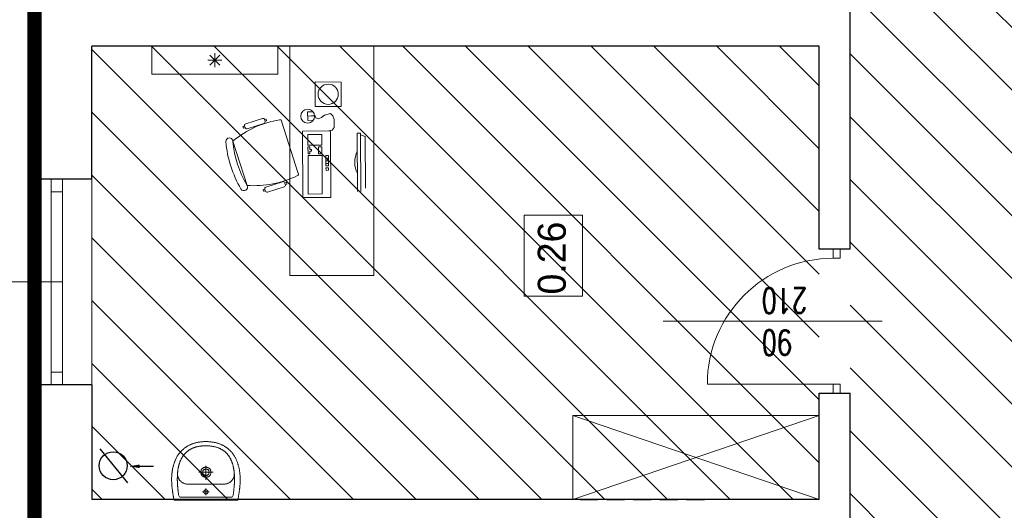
# Model space of a CAD drawing. Header units: millimetres. Extents: x -2948 to 78628, y 64669 to 215420.
# Tile 209 of 256: x 55442 to 56146, y 146178 to 146529. Entities that reach past the tile are written whole.
import ezdxf

# ---------------------------------------------------------------- set-up
doc = ezdxf.new("R2010")
doc.units = ezdxf.units.MM
doc.linetypes.add('B0301', pattern=[25, 12.5, -6.25, 0, -6.25])
doc.linetypes.add('HIDDEN', pattern=[9.525, 6.35, -3.175])
for name, color, linetype, lineweight in [('1_OPIS_OKNA', 60, 'Continuous', 13), ('a_meble', 240, 'Continuous', 5), ('meble', 3, 'Continuous', 5), ('NOWE SCIANY', 3, 'Continuous', 13), ('OPIS', 2, 'Continuous', 13), ('P_WYPOSAZENIE_SANITARNE', 4, 'Continuous', 5), ('pomiwszczenia', 95, 'Continuous', 20), ('POMOC', 1, 'Continuous', 13), ('SCIANY', 7, 'Continuous', 30), ('STOLARKA', 3, 'Continuous', 13), ('WYMIAR', 5, 'Continuous', 13), ('WYPOSAZENIE_SANITARNE', 122, 'Continuous', 5), ('ŚCIANY', 7, 'Continuous', 30)]:
    doc.layers.add(name, color=color, linetype=linetype, lineweight=lineweight)
for name, color, linetype in [('_POMOCNICZE', 252, 'Continuous'), ('C--L99b', 1, 'Continuous'), ('pomocnicza', 4, 'Continuous')]:
    doc.layers.add(name, color=color, linetype=linetype)
doc.styles.add('style2', font='romans.shx', dxfattribs={"width": 0.7})
doc.dimstyles.new('100', dxfattribs={"dimscale": 80, "dimtxt": 0.2, "dimasz": 0.2, "dimexe": 1.25, "dimexo": 0.625, "dimgap": 0.05, "dimtad": 1, "dimdec": 0, "dimdsep": 46, "dimlunit": 6, "dimtxsty": 'style2', "dimblk1": 'TICK', "dimblk2": 'TICK', "dimsah": 1, "dimcen": 0.2, "dimse1": 1, "dimse2": 1, "dimclrd": 256, "dimclrt": 2, "dimadec": 0, "dimazin": 0, "dimtfac": 1, "dimtdec": 0, "dimtix": 1, "dimtmove": 1, "dimatfit": 0, "dimldrblk": 'DOTSMALL', "dimfxl": 1, "dimtolj": 1, "dimtzin": 0, "dimarcsym": 0})
pattern_1 = [(135, (659746.15, 586523.536), (-22.4506403, -22.4506403), [])]

# ---------------------------------------------------------------- blocks, each defined once
blk = doc.blocks.new('kom')
at = {"layer": 'a_meble'}
for points in [[(39.05, -14.92, -0.401573), (37.5, -14.16, -0.132972), (30.49, 21.93, -1), (27.95, 26.23, -0.112252), (61.8, 37.04, -1), (62.23, 32.06, 0.112252), (30.49, 21.93), (62.23, 32.06, -0.132972), (77.43, -1.41, -0.401573), (76.61, -2.93)], [(71.81, 23.31, 0.414214), (71, 21.74), (74.8, 9.83, 0.414214), (76.37, 9.02), (77.56, 9.4), (77.85, 8.51, -0.414214), (77.65, 8.12), (77.05, 7.93, -0.414214), (76.66, 8.13), (76.37, 9.02), (77.56, 9.4, 0.414214), (78.37, 10.97), (74.57, 22.88, 0.414214), (73, 23.69), (71.81, 23.31), (71.52, 24.21, -0.414214), (71.73, 24.6), (72.32, 24.79, -0.414214), (72.72, 24.59), (73, 23.69)], [(26.56, 8.86), (26.28, 9.76, -0.414214), (26.48, 10.15), (27.07, 10.34, -0.414214), (27.47, 10.14), (27.75, 9.24), (26.56, 8.86, 0.414214), (25.75, 7.29), (29.55, -4.62, 0.414214), (31.12, -5.43), (32.32, -5.05), (32.6, -5.94, -0.414214), (32.4, -6.33), (31.8, -6.52, -0.414214), (31.41, -6.32), (31.12, -5.43), (32.32, -5.05, 0.414214), (33.13, -3.48), (29.32, 8.43, 0.414214), (27.75, 9.24)], [(38.99, -57, -0.234116), (55.02, -56.92)]]:
    blk.add_lwpolyline(points, format="xyb", dxfattribs=at)
for points in [[(76.54, -2.73), (38.99, -14.72)], [(82.6, -68.76), (129.99, -68.76), (129.99, -8.76), (-34.01, -8.76), (-34.01, -68.76), (82.6, -68.76)], [(80.61, -26.54), (78.88, -27.31), (78.12, -29.05), (79.09, -31.36), (80.73, -33.56), (81.91, -37.79), (80.14, -39.5), (77.58, -40.31), (71.93, -40.33), (70.01, -38.97), (69.41, -36.59)], [(77.09, -25.49), (77.02, -21.47), (82.99, -21.38), (83.14, -25.32)], [(80.13, -26.42), (80, -21.43), (80.41, -26.41)], [(51.91, -36.36), (50.03, -36.37), (50.02, -34.5), (51.9, -34.49)], [(51.9, -34.49), (51.91, -36.36)], [(26.23, -57.05), (67.78, -56.86), (67.79, -59.15), (26.24, -59.34)], [(28.61, -62.82), (65.46, -62.65), (66.62, -59.15)]]:
    blk.add_lwpolyline(points, dxfattribs=at)
for points in [[(21.82, -18.06), (69.32, -17.84), (69.41, -37.84), (21.91, -38.06)], [(24.34, -21.8), (51.84, -21.68), (51.89, -31.68), (24.39, -31.8)], [(56.22, -22.91), (56.23, -24.16), (54.98, -24.16), (54.97, -22.91), (53.1, -22.92), (53.09, -21.67), (58.09, -21.65), (58.1, -22.9)], [(66.84, -21.61), (66.89, -31.61), (59.39, -31.64), (59.34, -21.64)], [(86.87, -45.37), (104.43, -45.41), (104.47, -26.83), (86.92, -26.78)], [(41.27, -34.54), (43.15, -34.53), (43.16, -36.4), (41.28, -36.41)], [(44.41, -36.4), (44.4, -34.52), (46.27, -34.51), (46.28, -36.39)], [(46.27, -34.51), (48.15, -34.5), (48.16, -36.38), (46.28, -36.39)], [(48.15, -34.5), (50.02, -34.5), (50.03, -36.37), (48.16, -36.38)], [(53.14, -31.67), (53.12, -29.17), (58.12, -29.15), (58.14, -31.65)]]:
    blk.add_lwpolyline(points, close=True, dxfattribs=at)
for centre, radius in [((80, -21.43), 5), ((95.67, -36.1), 7.23)]:
    blk.add_circle(centre, radius, dxfattribs=at)
blk = doc.blocks.new('TICK')
at = {"color": 5}
for p, q in [((0, -0.75), (0, 0.75)), ((-1, 0), (1, 0))]:
    blk.add_line(p, q, dxfattribs=at)
at = {"const_width": 0.1}
blk.add_lwpolyline([(-0.354, -0.354), (0.354, 0.354)], dxfattribs=at)
blk = doc.blocks.new('*D1720')
at = {"layer": 'Defpoints', "color": 0, "ltscale": 2, "transparency": 16777216}
for p in [(54765.45, 146170.67), (55502.27, 146170.67), (55502.27, 145932.67)]:
    blk.add_point(p, dxfattribs=at)
at = {"layer": 'WYMIAR', "lineweight": -2, "ltscale": 2, "transparency": 16777216}
blk.add_line((54765.45, 145948.67), (54765.45, 146154.67), dxfattribs=at)
at = {"layer": 'WYMIAR', "lineweight": -2, "ltscale": 2, "transparency": 16777216, "xscale": 16, "yscale": 16, "zscale": 16}
for p, rotation in [((54765.45, 146170.67), 90), ((54765.45, 145932.67), 270)]:
    blk.add_blockref('TICK', p, dxfattribs=dict(at, rotation=rotation))
at = {"layer": 'WYMIAR', "color": 2, "ltscale": 2, "transparency": 16777216, "insert": (54753.45, 146051.67), "char_height": 16, "attachment_point": 5, "rotation": 90, "style": 'style2'}
blk.add_mtext('\\A1;238', dxfattribs=at)
blk = doc.blocks.new('_DotSmall')
at = {"layer": 'OPIS', "color": 0, "const_width": 0.5}
blk.add_lwpolyline([(-0.0625, 0, 1), (0.0625, 0, 1)], format="xyb", close=True, dxfattribs=at)
blk = doc.blocks.new('*D1721')
at = {"layer": 'Defpoints', "color": 0, "ltscale": 2, "transparency": 16777216}
for p in [(55503.66, 146185.67), (54765.45, 146170.67), (55503.66, 146170.67)]:
    blk.add_point(p, dxfattribs=at)
at = {"layer": 'WYMIAR', "lineweight": -2, "ltscale": 2, "transparency": 16777216}
for p, q in [((54765.45, 146201.67), (54765.45, 146217.67)), ((54765.45, 146185.67), (54765.45, 146170.67)), ((54765.45, 146154.67), (54765.45, 146138.67))]:
    blk.add_line(p, q, dxfattribs=at)
at = {"layer": 'WYMIAR', "lineweight": -2, "ltscale": 2, "transparency": 16777216, "xscale": 16, "yscale": 16, "zscale": 16}
for p, rotation in [((54765.45, 146185.67), 270), ((54765.45, 146170.67), 90)]:
    blk.add_blockref('TICK', p, dxfattribs=dict(at, rotation=rotation))
at = {"layer": 'WYMIAR', "color": 2, "ltscale": 2, "transparency": 16777216, "insert": (54753.45, 146178.17), "char_height": 16, "attachment_point": 5, "rotation": 90, "style": 'style2'}
blk.add_mtext('\\A1;15', dxfattribs=at)
blk = doc.blocks.new('*D1722')
at = {"layer": 'Defpoints', "color": 0, "ltscale": 2, "transparency": 16777216}
for p in [(54765.45, 146509.67), (55503.66, 146509.67), (55503.66, 146185.67)]:
    blk.add_point(p, dxfattribs=at)
at = {"layer": 'WYMIAR', "lineweight": -2, "ltscale": 2, "transparency": 16777216}
blk.add_line((54765.45, 146201.67), (54765.45, 146493.67), dxfattribs=at)
at = {"layer": 'WYMIAR', "lineweight": -2, "ltscale": 2, "transparency": 16777216, "xscale": 16, "yscale": 16, "zscale": 16}
for p, rotation in [((54765.45, 146509.67), 90), ((54765.45, 146185.67), 270)]:
    blk.add_blockref('TICK', p, dxfattribs=dict(at, rotation=rotation))
at = {"layer": 'WYMIAR', "color": 2, "ltscale": 2, "transparency": 16777216, "insert": (54753.45, 146347.67), "char_height": 16, "attachment_point": 5, "rotation": 90, "style": 'style2'}
blk.add_mtext('\\A1;324', dxfattribs=at)
blk = doc.blocks.new('*D1723')
at = {"layer": 'Defpoints', "color": 0, "ltscale": 2, "transparency": 16777216}
for p in [(54765.45, 146551.67), (55503.66, 146551.67), (55503.66, 146509.67)]:
    blk.add_point(p, dxfattribs=at)
at = {"layer": 'WYMIAR', "lineweight": -2, "ltscale": 2, "transparency": 16777216}
blk.add_line((54765.45, 146525.67), (54765.45, 146535.67), dxfattribs=at)
at = {"layer": 'WYMIAR', "lineweight": -2, "ltscale": 2, "transparency": 16777216, "xscale": 16, "yscale": 16, "zscale": 16}
for p, rotation in [((54765.45, 146551.67), 90), ((54765.45, 146509.67), 270)]:
    blk.add_blockref('TICK', p, dxfattribs=dict(at, rotation=rotation))
at = {"layer": 'WYMIAR', "color": 2, "ltscale": 2, "transparency": 16777216, "insert": (54753.45, 146530.67), "char_height": 16, "attachment_point": 5, "rotation": 90, "style": 'style2'}
blk.add_mtext('\\A1;42', dxfattribs=at)
blk = doc.blocks.new('A$C17BC5D8D')
at = {"layer": 'WYPOSAZENIE_SANITARNE'}
blk.add_line((3.81, -7.43), (3.81, -7.43), dxfattribs=at)
for points in [[(-2.19, 13.82), (-2.19, -8.88), (-2.19, -31.68), (-1.76, -31.78), (-1.34, -31.87), (-0.91, -31.96), (-0.47, -32.04), (-0.04, -32.12), (0.4, -32.2), (0.84, -32.27), (1.28, -32.35), (1.73, -32.42), (2.17, -32.48), (2.61, -32.55), (3.06, -32.61), (3.5, -32.67), (3.94, -32.73), (4.39, -32.79), (4.83, -32.85), (5.26, -32.91), (5.7, -32.97), (6.13, -33.02), (6.56, -33.08), (6.98, -33.13), (7.4, -33.17), (7.82, -33.21), (8.24, -33.25), (8.67, -33.28), (9.09, -33.31), (9.51, -33.34), (9.93, -33.37), (10.36, -33.39), (10.78, -33.4), (11.2, -33.42), (11.63, -33.43), (12.05, -33.44), (12.47, -33.44), (12.9, -33.44), (13.32, -33.43), (13.74, -33.43), (14.17, -33.41), (14.59, -33.4), (15.01, -33.38), (15.43, -33.35), (15.86, -33.32), (16.28, -33.29), (16.7, -33.25), (17.12, -33.21), (17.54, -33.16), (17.96, -33.11), (18.37, -33.05), (18.79, -32.99), (19.21, -32.92), (19.62, -32.85), (20.04, -32.77), (20.45, -32.69), (20.87, -32.61), (21.28, -32.51), (21.69, -32.42), (22.1, -32.31), (22.51, -32.21), (22.91, -32.09), (23.32, -31.97), (23.72, -31.85), (24.13, -31.72), (24.53, -31.58), (24.93, -31.44), (25.33, -31.29), (25.72, -31.14), (26.12, -30.98), (26.51, -30.81), (26.9, -30.64), (26.9, -30.64), (27.31, -30.45), (27.7, -30.26), (28.1, -30.06), (28.48, -29.85), (28.86, -29.64), (29.24, -29.42), (29.61, -29.19), (29.97, -28.95), (30.33, -28.71), (30.68, -28.47), (31.02, -28.21), (31.36, -27.95), (31.7, -27.68), (32.03, -27.41), (32.35, -27.13), (32.66, -26.84), (32.97, -26.55), (33.28, -26.24), (33.58, -25.94), (33.87, -25.62), (34.16, -25.3), (34.44, -24.97), (34.72, -24.63), (34.99, -24.29), (35.26, -23.93), (35.52, -23.58), (35.77, -23.21), (36.02, -22.84), (36.27, -22.46), (36.49, -22.1), (36.71, -21.74), (36.92, -21.37), (37.12, -21), (37.31, -20.62), (37.5, -20.23), (37.67, -19.84), (37.84, -19.45), (38, -19.05), (38.15, -18.65), (38.29, -18.25), (38.43, -17.84), (38.56, -17.43), (38.68, -17.01), (38.79, -16.59), (38.9, -16.17), (39, -15.75), (39.1, -15.33), (39.18, -14.9), (39.27, -14.48), (39.34, -14.05), (39.41, -13.62), (39.47, -13.19), (39.53, -12.76), (39.58, -12.33), (39.63, -11.9), (39.67, -11.47), (39.71, -11.05), (39.74, -10.62), (39.77, -10.19), (39.79, -9.77), (39.8, -9.35), (39.82, -8.93), (39.82, -8.93), (39.8, -8.51), (39.79, -8.08), (39.77, -7.66), (39.74, -7.23), (39.71, -6.81), (39.67, -6.38), (39.63, -5.95), (39.58, -5.52), (39.53, -5.09), (39.47, -4.66), (39.41, -4.23), (39.34, -3.8), (39.27, -3.38), (39.18, -2.95), (39.1, -2.52), (39, -2.1), (38.9, -1.68), (38.79, -1.26), (38.68, -0.84), (38.56, -0.43), (38.43, -0.01), (38.29, 0.39), (38.15, 0.8), (38, 1.2), (37.84, 1.6), (37.67, 1.99), (37.5, 2.38), (37.31, 2.77), (37.12, 3.14), (36.92, 3.52), (36.71, 3.89), (36.49, 4.25), (36.27, 4.61), (36.27, 4.61), (36.02, 4.99), (35.77, 5.36), (35.52, 5.72), (35.26, 6.08), (34.99, 6.43), (34.72, 6.78), (34.44, 7.11), (34.16, 7.44), (33.87, 7.77), (33.58, 8.08), (33.28, 8.39), (32.97, 8.69), (32.66, 8.99), (32.35, 9.28), (32.03, 9.56), (31.7, 9.83), (31.36, 10.1), (31.02, 10.36), (30.68, 10.61), (30.33, 10.86), (29.97, 11.1), (29.61, 11.34), (29.24, 11.56), (28.86, 11.78), (28.48, 12), (28.1, 12.2), (27.7, 12.4), (27.31, 12.6), (26.9, 12.78), (26.9, 12.78), (26.51, 12.96), (26.12, 13.12), (25.72, 13.28), (25.33, 13.44), (24.93, 13.59), (24.53, 13.73), (24.13, 13.86), (23.72, 14), (23.32, 14.12), (22.91, 14.24), (22.51, 14.35), (22.1, 14.46), (21.69, 14.56), (21.28, 14.66), (20.87, 14.75), (20.45, 14.84), (20.04, 14.92), (19.62, 15), (19.21, 15.07), (18.79, 15.14), (18.37, 15.2), (17.96, 15.25), (17.54, 15.31), (17.12, 15.35), (16.7, 15.4), (16.28, 15.43), (15.86, 15.47), (15.43, 15.5), (15.01, 15.52), (14.59, 15.54), (14.17, 15.56), (13.74, 15.57), (13.32, 15.58), (12.9, 15.59), (12.47, 15.59), (12.05, 15.58), (11.63, 15.58), (11.2, 15.57), (10.78, 15.55), (10.36, 15.53), (9.93, 15.51), (9.51, 15.49), (9.09, 15.46), (8.67, 15.43), (8.24, 15.4), (7.82, 15.36), (7.4, 15.32), (6.98, 15.27), (6.56, 15.23), (6.56, 15.23), (6.13, 15.17), (5.7, 15.11), (5.26, 15.06), (4.83, 15), (4.39, 14.94), (3.94, 14.88), (3.5, 14.82), (3.06, 14.76), (2.61, 14.69), (2.17, 14.63), (1.73, 14.56), (1.28, 14.49), (0.84, 14.42), (0.4, 14.34), (-0.04, 14.27), (-0.47, 14.18), (-0.91, 14.1), (-1.34, 14.01), (-1.76, 13.92)], [(36.8, -8.93), (36.8, -8.44), (36.78, -7.96), (36.76, -7.49), (36.73, -7.02), (36.7, -6.57), (36.66, -6.12), (36.61, -5.67), (36.56, -5.24), (36.5, -4.81), (36.44, -4.38), (36.37, -3.97), (36.29, -3.56), (36.21, -3.16), (36.12, -2.76), (36.02, -2.38), (35.92, -1.99), (35.81, -1.62), (35.7, -1.25), (35.59, -0.89), (35.46, -0.53), (35.33, -0.19), (35.2, 0.16), (35.06, 0.49), (34.92, 0.82), (34.77, 1.15), (34.61, 1.47), (34.45, 1.78), (34.29, 2.08), (34.12, 2.38), (33.95, 2.68), (33.77, 2.96), (33.58, 3.25), (33.4, 3.52), (33.2, 3.79), (33.01, 4.06), (32.8, 4.32), (32.6, 4.57), (32.39, 4.82), (32.17, 5.06), (31.95, 5.3), (31.73, 5.53), (31.5, 5.75), (31.27, 5.98), (31.04, 6.19), (30.8, 6.4), (30.56, 6.61), (30.31, 6.81), (30.06, 7), (29.81, 7.19), (29.55, 7.38), (29.29, 7.56), (29.02, 7.74), (28.76, 7.91), (28.49, 8.07), (28.21, 8.24), (27.93, 8.39), (27.65, 8.54), (27.37, 8.69), (27.09, 8.84), (26.8, 8.98), (26.5, 9.11), (26.21, 9.24), (25.91, 9.37), (25.61, 9.49), (25.31, 9.61), (25.01, 9.72), (24.7, 9.83), (24.39, 9.94), (24.08, 10.04), (23.76, 10.14), (23.45, 10.23), (23.13, 10.32), (22.81, 10.41), (22.48, 10.49), (22.16, 10.57), (21.83, 10.64), (21.5, 10.72), (21.17, 10.78), (20.84, 10.85), (20.51, 10.91), (20.18, 10.97), (19.84, 11.02), (19.5, 11.08), (19.16, 11.12), (18.82, 11.17), (18.48, 11.21), (18.14, 11.25), (17.8, 11.29), (17.45, 11.32), (17.11, 11.35), (16.76, 11.38), (16.41, 11.4), (16.06, 11.43), (15.72, 11.45), (15.37, 11.46), (15.02, 11.48), (14.67, 11.49), (14.32, 11.5), (13.97, 11.51), (13.61, 11.51), (13.26, 11.51), (12.91, 11.51), (12.56, 11.51), (12.21, 11.51), (11.86, 11.5), (11.5, 11.49), (11.15, 11.48), (10.8, 11.47), (10.45, 11.45), (10.1, 11.44), (9.75, 11.42), (9.4, 11.4), (9.05, 11.38), (8.7, 11.36), (8.36, 11.33), (8.01, 11.31), (7.66, 11.28), (7.32, 11.25), (6.97, 11.22), (6.63, 11.19), (6.29, 11.15), (5.95, 11.12), (5.61, 11.08), (5.27, 11.05), (4.93, 11.01), (4.6, 10.97), (4.26, 10.93), (3.93, 10.89), (3.6, 10.85), (3.27, 10.8), (2.94, 10.76), (2.61, 10.72), (2.29, 10.67), (1.97, 10.63), (1.65, 10.58), (1.33, 10.53), (1.33, 10.53), (0.77, 10.3), (0.38, 9.98), (0.13, 9.53), (0.01, 8.93), (-0.01, -8.93), (0.01, -26.78), (0.13, -27.38), (0.38, -27.83), (0.77, -28.16), (1.33, -28.39), (1.65, -28.43), (1.97, -28.48), (2.29, -28.52), (2.61, -28.57), (2.94, -28.61), (3.27, -28.66), (3.6, -28.7), (3.93, -28.74), (4.26, -28.78), (4.6, -28.82), (4.93, -28.86), (5.27, -28.9), (5.61, -28.93), (5.95, -28.97), (6.29, -29.01), (6.63, -29.04), (6.97, -29.07), (7.32, -29.1), (7.66, -29.13), (8.01, -29.16), (8.36, -29.18), (8.7, -29.21), (9.05, -29.23), (9.4, -29.25), (9.75, -29.27), (10.1, -29.29), (10.45, -29.31), (10.8, -29.32), (11.15, -29.33), (11.5, -29.34), (11.86, -29.35), (12.21, -29.36), (12.56, -29.36), (12.91, -29.37), (13.26, -29.37), (13.61, -29.36), (13.97, -29.36), (14.32, -29.35), (14.67, -29.34), (15.02, -29.33), (15.37, -29.32), (15.72, -29.3), (16.06, -29.28), (16.41, -29.26), (16.76, -29.23), (17.11, -29.2), (17.45, -29.17), (17.8, -29.14), (18.14, -29.1), (18.48, -29.07), (18.82, -29.02), (19.16, -28.98), (19.5, -28.93), (19.84, -28.88), (20.18, -28.82), (20.51, -28.76), (20.84, -28.7), (21.17, -28.64), (21.5, -28.57), (21.83, -28.5), (22.16, -28.42), (22.48, -28.34), (22.81, -28.26), (23.13, -28.17), (23.45, -28.08), (23.76, -27.99), (24.08, -27.89), (24.39, -27.79), (24.7, -27.68), (25.01, -27.57), (25.31, -27.46), (25.61, -27.34), (25.91, -27.22), (26.21, -27.09), (26.5, -26.96), (26.8, -26.83), (27.09, -26.69), (27.37, -26.55), (27.65, -26.4), (27.93, -26.25), (28.21, -26.09), (28.49, -25.93), (28.76, -25.76), (29.02, -25.59), (29.29, -25.41), (29.55, -25.23), (29.81, -25.05), (30.06, -24.86), (30.31, -24.66), (30.56, -24.46), (30.8, -24.26), (31.04, -24.04), (31.27, -23.83), (31.5, -23.61), (31.73, -23.38), (31.95, -23.15), (32.17, -22.91), (32.39, -22.67), (32.6, -22.42), (32.8, -22.17), (33.01, -21.91), (33.2, -21.64), (33.4, -21.37), (33.58, -21.1), (33.77, -20.82), (33.95, -20.53), (34.12, -20.24), (34.29, -19.94), (34.45, -19.63), (34.61, -19.32), (34.77, -19), (34.92, -18.68), (35.06, -18.35), (35.2, -18.01), (35.33, -17.67), (35.46, -17.32), (35.59, -16.96), (35.7, -16.6), (35.81, -16.23), (35.92, -15.86), (36.02, -15.48), (36.12, -15.09), (36.21, -14.69), (36.29, -14.29), (36.37, -13.88), (36.44, -13.47), (36.5, -13.05), (36.56, -12.62), (36.61, -12.18), (36.66, -11.74), (36.7, -11.29), (36.73, -10.83), (36.76, -10.36), (36.78, -9.89), (36.8, -9.41), (36.8, -8.93)], [(17.86, -5.33), (18.22, -5.34), (18.57, -5.38), (18.89, -5.45), (19.19, -5.54), (19.47, -5.65), (19.74, -5.79), (19.99, -5.94), (20.21, -6.11), (20.42, -6.3), (20.61, -6.5), (20.78, -6.72), (20.93, -6.95), (21.06, -7.19), (21.18, -7.44), (21.27, -7.7), (21.35, -7.97), (21.41, -8.24), (21.44, -8.51), (21.46, -8.79), (21.46, -9.07), (21.44, -9.34), (21.41, -9.62), (21.35, -9.89), (21.27, -10.15), (21.18, -10.41), (21.06, -10.66), (20.93, -10.9), (20.78, -11.13), (20.61, -11.35), (20.42, -11.55), (20.21, -11.74), (19.98, -11.91), (19.74, -12.07), (19.47, -12.2), (19.19, -12.31), (18.89, -12.41), (18.56, -12.47), (18.22, -12.51), (17.86, -12.53), (17.5, -12.51), (17.16, -12.47), (16.84, -12.41), (16.54, -12.31), (16.25, -12.2), (15.99, -12.07), (15.74, -11.91), (15.52, -11.74), (15.31, -11.55), (15.12, -11.35), (14.95, -11.13), (14.8, -10.9), (14.66, -10.66), (14.55, -10.41), (14.46, -10.15), (14.38, -9.88), (14.32, -9.61), (14.28, -9.34), (14.27, -9.06), (14.27, -8.79), (14.28, -8.51), (14.32, -8.24), (14.38, -7.97), (14.46, -7.7), (14.55, -7.44), (14.66, -7.19), (14.8, -6.95), (14.95, -6.72), (15.12, -6.5), (15.31, -6.3), (15.52, -6.11), (15.74, -5.94), (15.99, -5.79), (16.25, -5.65), (16.54, -5.54), (16.84, -5.45), (17.16, -5.38), (17.5, -5.34), (17.86, -5.33)], [(17.86, -6.63), (18.23, -6.65), (18.57, -6.72), (18.87, -6.82), (19.14, -6.97), (19.38, -7.14), (19.59, -7.35), (19.77, -7.57), (19.91, -7.82), (20.02, -8.08), (20.1, -8.36), (20.15, -8.64), (20.16, -8.93), (20.15, -9.21), (20.1, -9.5), (20.02, -9.77), (19.91, -10.03), (19.76, -10.28), (19.59, -10.51), (19.38, -10.71), (19.14, -10.89), (18.87, -11.03), (18.57, -11.14), (18.23, -11.2), (17.86, -11.23), (17.5, -11.2), (17.16, -11.14), (16.86, -11.03), (16.59, -10.89), (16.35, -10.71), (16.14, -10.51), (15.96, -10.28), (15.82, -10.03), (15.71, -9.77), (15.63, -9.5), (15.58, -9.21), (15.56, -8.93), (15.58, -8.64), (15.63, -8.36), (15.71, -8.08), (15.82, -7.82), (15.96, -7.57), (16.14, -7.35), (16.35, -7.14), (16.59, -6.97), (16.86, -6.82), (17.16, -6.72), (17.5, -6.65), (17.86, -6.63)], [(3.81, -7.43), (3.79, -7.43), (3.77, -7.43), (3.75, -7.43), (3.73, -7.43), (3.71, -7.43), (3.69, -7.43), (3.67, -7.43), (3.64, -7.44), (3.62, -7.44), (3.6, -7.44), (3.58, -7.44), (3.56, -7.45), (3.54, -7.45), (3.52, -7.46), (3.5, -7.46), (3.48, -7.46), (3.46, -7.47), (3.44, -7.47), (3.42, -7.48), (3.39, -7.49), (3.37, -7.49), (3.35, -7.5), (3.33, -7.5), (3.31, -7.51), (3.29, -7.52), (3.27, -7.53), (3.25, -7.53), (3.23, -7.54), (3.22, -7.55), (3.2, -7.56), (3.18, -7.57), (3.16, -7.58), (3.14, -7.59), (3.12, -7.6), (3.1, -7.61), (3.08, -7.62), (3.06, -7.63), (3.05, -7.64), (3.03, -7.65), (3.01, -7.66), (2.99, -7.67), (2.97, -7.68), (2.96, -7.69), (2.94, -7.71), (2.92, -7.72), (2.9, -7.73), (2.89, -7.75), (2.87, -7.76), (2.85, -7.77), (2.84, -7.79), (2.82, -7.8), (2.81, -7.81), (2.79, -7.83), (2.78, -7.84), (2.76, -7.86), (2.75, -7.87), (2.73, -7.89), (2.72, -7.9), (2.7, -7.92), (2.69, -7.93), (2.67, -7.95), (2.66, -7.97), (2.65, -7.98), (2.63, -8), (2.62, -8.02), (2.61, -8.03), (2.59, -8.05), (2.58, -8.07), (2.57, -8.08), (2.56, -8.1), (2.55, -8.12), (2.54, -8.14), (2.52, -8.16), (2.51, -8.17), (2.5, -8.19), (2.49, -8.21), (2.48, -8.23), (2.47, -8.25), (2.46, -8.27), (2.45, -8.29), (2.45, -8.31), (2.44, -8.33), (2.43, -8.35), (2.42, -8.37), (2.41, -8.39), (2.41, -8.41), (2.4, -8.43), (2.39, -8.45), (2.38, -8.47), (2.38, -8.49), (2.37, -8.51), (2.37, -8.53), (2.36, -8.55), (2.36, -8.57), (2.35, -8.59), (2.35, -8.61), (2.34, -8.63), (2.34, -8.65), (2.33, -8.67), (2.33, -8.69), (2.33, -8.71), (2.32, -8.73), (2.32, -8.76), (2.32, -8.78), (2.32, -8.8), (2.32, -8.82), (2.31, -8.84), (2.31, -8.86), (2.31, -8.88), (2.31, -8.9), (2.31, -8.92), (2.31, -8.95), (2.31, -8.97), (2.31, -8.99), (2.31, -9.01), (2.32, -9.03), (2.32, -9.05), (2.32, -9.07), (2.32, -9.09), (2.32, -9.12), (2.33, -9.14), (2.33, -9.16), (2.33, -9.18), (2.34, -9.2), (2.34, -9.22), (2.35, -9.24), (2.35, -9.26), (2.35, -9.28), (2.36, -9.3), (2.37, -9.32), (2.37, -9.34), (2.38, -9.36), (2.38, -9.38), (2.39, -9.4), (2.4, -9.42), (2.4, -9.44), (2.41, -9.46), (2.42, -9.48), (2.43, -9.5), (2.44, -9.52), (2.44, -9.54), (2.45, -9.56), (2.46, -9.58), (2.47, -9.6), (2.48, -9.62), (2.49, -9.64), (2.5, -9.66), (2.51, -9.67), (2.52, -9.69), (2.53, -9.71), (2.54, -9.73), (2.56, -9.75), (2.57, -9.77), (2.58, -9.78), (2.59, -9.8), (2.6, -9.82), (2.62, -9.83), (2.63, -9.85), (2.64, -9.87), (2.66, -9.88), (2.67, -9.9), (2.68, -9.92), (2.7, -9.93), (2.71, -9.95), (2.73, -9.96), (2.74, -9.98), (2.76, -9.99), (2.77, -10.01), (2.79, -10.02), (2.8, -10.04), (2.82, -10.05), (2.84, -10.07), (2.85, -10.08), (2.87, -10.09), (2.88, -10.11), (2.9, -10.12), (2.92, -10.13), (2.94, -10.14), (2.95, -10.16), (2.97, -10.17), (2.99, -10.18), (3.01, -10.19), (3.02, -10.2), (3.04, -10.21), (3.06, -10.22), (3.08, -10.24), (3.1, -10.25), (3.12, -10.26), (3.13, -10.27), (3.15, -10.27), (3.17, -10.28), (3.19, -10.29), (3.21, -10.3), (3.23, -10.31), (3.25, -10.32), (3.27, -10.33), (3.29, -10.33), (3.31, -10.34), (3.33, -10.35), (3.35, -10.35), (3.37, -10.36), (3.39, -10.37), (3.41, -10.37), (3.43, -10.38), (3.45, -10.38), (3.47, -10.39), (3.49, -10.39), (3.51, -10.4), (3.54, -10.4), (3.56, -10.4), (3.58, -10.41), (3.6, -10.41), (3.62, -10.41), (3.64, -10.42), (3.66, -10.42), (3.68, -10.42), (3.7, -10.42), (3.73, -10.42), (3.75, -10.43), (3.77, -10.43), (3.79, -10.43), (3.81, -10.43), (3.83, -10.43), (3.85, -10.43), (3.87, -10.43), (3.9, -10.42), (3.92, -10.42), (3.94, -10.42), (3.96, -10.42), (3.98, -10.42), (4, -10.41), (4.02, -10.41), (4.04, -10.41), (4.06, -10.41), (4.08, -10.4), (4.11, -10.4), (4.13, -10.39), (4.15, -10.39), (4.17, -10.38), (4.19, -10.38), (4.21, -10.37), (4.23, -10.37), (4.25, -10.36), (4.27, -10.36), (4.29, -10.35), (4.31, -10.34), (4.33, -10.33), (4.35, -10.33), (4.37, -10.32), (4.39, -10.31), (4.41, -10.3), (4.43, -10.29), (4.45, -10.29), (4.47, -10.28), (4.49, -10.27), (4.5, -10.26), (4.52, -10.25), (4.54, -10.24), (4.56, -10.23), (4.58, -10.22), (4.6, -10.2), (4.61, -10.19), (4.63, -10.18), (4.65, -10.17), (4.67, -10.16), (4.69, -10.15), (4.7, -10.13), (4.72, -10.12), (4.74, -10.11), (4.75, -10.09), (4.77, -10.08), (4.79, -10.07), (4.8, -10.05), (4.82, -10.04), (4.83, -10.03), (4.85, -10.01), (4.86, -10), (4.88, -9.98), (4.89, -9.97), (4.91, -9.95), (4.92, -9.93), (4.94, -9.92), (4.95, -9.9), (4.96, -9.89), (4.98, -9.87), (4.99, -9.85), (5, -9.84), (5.02, -9.82), (5.03, -9.8), (5.04, -9.79), (5.05, -9.77), (5.07, -9.75), (5.08, -9.73), (5.09, -9.71), (5.1, -9.7), (5.11, -9.68), (5.12, -9.66), (5.13, -9.64), (5.14, -9.62), (5.15, -9.6), (5.16, -9.58), (5.17, -9.57), (5.18, -9.55), (5.19, -9.53), (5.2, -9.51), (5.2, -9.49), (5.21, -9.47), (5.22, -9.45), (5.23, -9.43), (5.23, -9.41), (5.24, -9.39), (5.25, -9.37), (5.25, -9.35), (5.26, -9.33), (5.26, -9.31), (5.27, -9.29), (5.27, -9.27), (5.28, -9.24), (5.28, -9.22), (5.29, -9.2), (5.29, -9.18), (5.29, -9.16), (5.3, -9.14), (5.3, -9.12), (5.3, -9.1), (5.3, -9.08), (5.31, -9.06), (5.31, -9.03), (5.31, -9.01), (5.31, -8.99), (5.31, -8.97), (5.31, -8.95), (5.31, -8.93), (5.31, -8.91), (5.31, -8.89), (5.31, -8.86), (5.31, -8.84), (5.31, -8.82), (5.31, -8.8), (5.31, -8.78), (5.3, -8.76), (5.3, -8.74), (5.3, -8.72), (5.29, -8.7), (5.29, -8.67), (5.29, -8.65), (5.28, -8.63), (5.28, -8.61), (5.27, -8.59), (5.27, -8.57), (5.26, -8.55), (5.26, -8.53), (5.25, -8.51), (5.25, -8.49), (5.24, -8.47), (5.23, -8.45), (5.23, -8.43), (5.22, -8.41), (5.21, -8.39), (5.2, -8.37), (5.2, -8.35), (5.19, -8.33), (5.18, -8.31), (5.17, -8.29), (5.16, -8.27), (5.15, -8.25), (5.14, -8.23), (5.13, -8.22), (5.12, -8.2), (5.11, -8.18), (5.1, -8.16), (5.09, -8.14), (5.08, -8.12), (5.07, -8.11), (5.06, -8.09), (5.04, -8.07), (5.03, -8.05), (5.02, -8.04), (5.01, -8.02), (4.99, -8), (4.98, -7.99), (4.97, -7.97), (4.95, -7.95), (4.94, -7.94), (4.93, -7.92), (4.91, -7.91), (4.9, -7.89), (4.88, -7.87), (4.87, -7.86), (4.85, -7.84), (4.84, -7.83), (4.82, -7.82), (4.8, -7.8), (4.79, -7.79), (4.77, -7.77), (4.76, -7.76), (4.74, -7.75), (4.72, -7.73), (4.71, -7.72), (4.69, -7.71), (4.67, -7.7), (4.65, -7.68), (4.64, -7.67), (4.62, -7.66), (4.6, -7.65), (4.58, -7.64), (4.56, -7.63), (4.55, -7.62), (4.53, -7.61), (4.51, -7.6), (4.49, -7.59), (4.47, -7.58), (4.45, -7.57), (4.43, -7.56), (4.41, -7.55), (4.39, -7.54), (4.37, -7.54), (4.35, -7.53), (4.33, -7.52), (4.31, -7.51), (4.29, -7.51), (4.27, -7.5), (4.25, -7.49), (4.23, -7.49), (4.21, -7.48), (4.19, -7.48), (4.17, -7.47), (4.15, -7.47), (4.13, -7.46), (4.11, -7.46), (4.09, -7.45), (4.07, -7.45), (4.05, -7.44), (4.03, -7.44), (4, -7.44), (3.98, -7.44), (3.96, -7.43), (3.94, -7.43), (3.92, -7.43), (3.9, -7.43), (3.88, -7.43), (3.86, -7.43), (3.84, -7.43), (3.81, -7.43)]]:
    blk.add_lwpolyline(points, close=True, dxfattribs=at)
for points in [[(16.87, 11.37), (16.57, 11.39), (16.26, 11.39), (15.94, 11.38), (15.62, 11.34), (15.28, 11.28), (14.95, 11.2), (14.61, 11.1), (14.27, 10.99), (13.93, 10.85), (13.6, 10.7), (13.26, 10.52), (12.93, 10.33), (12.61, 10.12), (12.29, 9.89), (11.98, 9.65), (11.68, 9.38), (11.4, 9.1), (11.12, 8.81), (10.86, 8.49), (10.62, 8.16), (10.39, 7.81), (10.18, 7.45), (9.99, 7.07), (9.82, 6.67), (9.67, 6.26), (9.54, 5.83), (9.45, 5.39), (9.37, 4.93), (9.33, 4.46), (9.31, 3.97)], [(9.31, 3.97), (9.31, -8.93), (9.31, -21.83)], [(3.81, -11.36), (3.81, -6.49)], [(17.89, -3.84), (17.89, -14.02)], [(6.34, -8.93), (1.5, -8.93)], [(22.54, -8.93), (12.53, -8.93)], [(9.31, -21.83), (9.33, -22.31), (9.37, -22.78), (9.45, -23.24), (9.54, -23.68), (9.67, -24.11), (9.82, -24.52), (9.99, -24.92), (10.18, -25.3), (10.39, -25.66), (10.62, -26.01), (10.86, -26.34), (11.12, -26.66), (11.4, -26.96), (11.68, -27.24), (11.98, -27.5), (12.29, -27.75), (12.61, -27.97), (12.93, -28.18), (13.26, -28.38), (13.6, -28.55), (13.93, -28.7), (14.27, -28.84), (14.61, -28.96), (14.95, -29.05), (15.28, -29.13), (15.62, -29.19), (15.94, -29.23), (16.26, -29.25), (16.57, -29.24), (16.87, -29.22)]]:
    blk.add_lwpolyline(points, dxfattribs=at)

msp = doc.modelspace()

# ---------------------------------------------------------------- hatches: boundary and pattern name
at = {"layer": '_POMOCNICZE', "lineweight": 13, "true_color": 0xf26722, "extrusion": (-8.85905e-08, -2.09366e-08, 1)}
h = msp.add_hatch(dxfattribs=at)
h.set_pattern_fill('ANSI31', color=30, scale=10)
h.set_pattern_definition(pattern_1)
h.paths.add_polyline_path([(56325.26, 147111.67), (56035.26, 147111.67), (56035.26, 145923.67), (56325.26, 145923.67)])
at = {"layer": '_POMOCNICZE', "lineweight": 13, "true_color": 0x93278f, "extrusion": (-8.85905e-08, -2.09366e-08, 1)}
h = msp.add_hatch(dxfattribs=at)
h.set_pattern_fill('ANSI31', color=217, scale=10)
h.set_pattern_definition(pattern_1)
h.paths.add_polyline_path([(56013.24, 146509.67), (55493.26, 146509.67), (55493.26, 146185.67), (56013.24, 146185.67)])

# ---------------------------------------------------------------- linework, layer by layer
for p, q in [((55498.96, 146221.85), (55518.68, 146197.6)), ((55527.56, 146209.31), (55537.42, 146209.31))]:
    msp.add_line(p, q)
msp.add_circle((55508.54, 146209.72), 10)
msp.add_solid([(55527.56, 146207.99), (55527.56, 146210.62), (55519.68, 146209.31)])
at = {"layer": '1_OPIS_OKNA'}
msp.add_line((55472.26, 146341.17), (55336.69, 146341.17), dxfattribs=at)
at = {"layer": 'C--L99b', "color": 12, "linetype": 'B0301', "true_color": 0xdb0000, "const_width": 10.37}
msp.add_lwpolyline([(55452.26, 147141.67), (55452.26, 144089.67)], dxfattribs=at)
at = {"layer": 'meble'}
msp.add_line((55837.2, 146245.67), (56013.26, 146185.67), dxfattribs=at)
msp.add_lwpolyline([(56013.26, 146245.67), (55837.2, 146185.67)], dxfattribs=at)
msp.add_lwpolyline([(56013.26, 146245.67), (55837.2, 146245.67), (55837.2, 146185.67), (56013.26, 146185.67)], close=True, dxfattribs=at)
at = {"layer": 'NOWE SCIANY', "linetype": 'HIDDEN', "ltscale": 2}
for p, q in [((56023.26, 146358.03), (56023.26, 146364.53)), ((56023.26, 146261.53), (56023.26, 146268.03))]:
    msp.add_line(p, q, dxfattribs=at)
at = {"layer": 'NOWE SCIANY'}
for p, q in [((56028.26, 146358.03), (56028.26, 146364.53)), ((56023.26, 146358.03), (56028.26, 146358.03)), ((55901.69, 146313.03), (56058.26, 146313.03)), ((56023.26, 146268.03), (56028.26, 146268.03)), ((56028.26, 146261.53), (56028.26, 146268.03))]:
    msp.add_line(p, q, dxfattribs=at)
at = {"layer": 'NOWE SCIANY', "ltscale": 2}
msp.add_line((56023.26, 146268.03), (55933.26, 146268.03), dxfattribs=at)
for points in [[(56023.26, 146364.53), (56013.26, 146364.53)], [(56023.26, 146261.53), (56013.26, 146261.53)]]:
    msp.add_lwpolyline(points, dxfattribs=at)
at = {"layer": 'NOWE SCIANY'}
for points in [[(56023.26, 146364.53), (56035.26, 146364.53)], [(56023.26, 146261.53), (56035.26, 146261.53)]]:
    msp.add_lwpolyline(points, dxfattribs=at)
at = {"layer": 'NOWE SCIANY', "ltscale": 2}
msp.add_arc((56023.26, 146268.03), 90, 90, 180, dxfattribs=at)
at = {"layer": 'P_WYPOSAZENIE_SANITARNE', "ltscale": 2}
msp.add_lwpolyline([(55626.12, 146489.67), (55536.12, 146489.67), (55536.12, 146509.67), (55626.12, 146509.67)], close=True, dxfattribs=at)
at = {"layer": 'P_WYPOSAZENIE_SANITARNE', "linetype": 'HIDDEN', "ltscale": 2}
for points in [[(55581.12, 146499.67), (55584.66, 146496.13), (55577.59, 146503.2)], [(55581.12, 146499.67), (55577.59, 146496.13), (55584.66, 146503.2), (55581.12, 146499.67)], [(55581.12, 146499.67), (55581.12, 146494.67), (55581.12, 146504.67)], [(55581.12, 146499.67), (55576.12, 146499.67), (55586.12, 146499.67), (55581.12, 146499.67)]]:
    msp.add_lwpolyline(points, dxfattribs=at)
at = {"layer": 'pomiwszczenia'}
msp.add_lwpolyline([(55802.3, 146330.98), (55802.3, 146388.87), (55843.99, 146388.87), (55843.99, 146330.98)], close=True, dxfattribs=at)
at = {"layer": 'POMOC'}
for p, q in [((55452.26, 146267.67), (55452.26, 146414.67)), ((55464.26, 146268.67), (55464.26, 146414.67)), ((55464.26, 146268.67), (55464.26, 146414.67)), ((55493.26, 146414.67), (55493.26, 146267.67))]:
    msp.add_line(p, q, dxfattribs=at)
at = {"layer": 'pomocnicza', "linetype": 'HIDDEN', "ltscale": 2}
msp.add_line((55842.26, 146185.67), (55932.26, 146185.67), dxfattribs=at)
at = {"layer": 'SCIANY', "ltscale": 2}
for points in [[(56035.26, 146364.53), (56013.26, 146364.53)], [(56013.26, 146261.53), (56035.26, 146261.53)]]:
    msp.add_lwpolyline(points, dxfattribs=at)
at = {"layer": 'STOLARKA'}
for p, q in [((55464.26, 146267.67), (55464.26, 146414.67)), ((55472.26, 146267.67), (55472.26, 146414.67)), ((55464.26, 146405.67), (55472.26, 146405.67)), ((55464.26, 146276.67), (55472.26, 146276.67))]:
    msp.add_line(p, q, dxfattribs=at)
at = {"layer": 'ŚCIANY', "ltscale": 2}
for p, q in [((56035.26, 146364.53), (56035.26, 146612.67)), ((55452.26, 146414.67), (55452.26, 146569.67)), ((56013.26, 146509.67), (55493.26, 146509.67)), ((55493.26, 146414.67), (55493.26, 146509.67)), ((56013.26, 146364.53), (56013.26, 146509.67)), ((56013.26, 146364.53), (56013.26, 146509.67)), ((56035.26, 146364.53), (56035.26, 146509.67)), ((55493.26, 146414.67), (55452.26, 146414.67)), ((55493.26, 146267.67), (55452.26, 146267.67)), ((55452.26, 146142.67), (55452.26, 146267.67)), ((55493.26, 146267.67), (55493.26, 146185.67)), ((56013.26, 146185.67), (56013.26, 146261.53)), ((56013.26, 146185.67), (56013.26, 146261.53)), ((56035.26, 146099.67), (56035.26, 146261.53)), ((56035.26, 146099.67), (56035.26, 146261.53)), ((56013.26, 146185.67), (55493.26, 146185.67)), ((56013.26, 146185.67), (55932.26, 146185.67))]:
    msp.add_line(p, q, dxfattribs=at)

# ---------------------------------------------------------------- block references
at = {"layer": 'NOWE SCIANY', "rotation": 90}
msp.add_blockref('kom', (55626.12, 146379.67), dxfattribs=at)
at = {"layer": 'WYPOSAZENIE_SANITARNE', "xscale": -1, "rotation": 270}
msp.add_blockref('A$C17BC5D8D', (55583.73, 146187.22), dxfattribs=at)

# ---------------------------------------------------------------- texts
at = {"layer": 'NOWE SCIANY', "linetype": 'Continuous', "ltscale": 0.2, "insert": (55972.15, 146288.74), "char_height": 18, "width": 280.1371, "attachment_point": 3, "rotation": 180.00848, "style": 'style2'}
msp.add_mtext('90\\P210', dxfattribs=at)
at = {"layer": 'pomiwszczenia', "insert": (55822.19, 146358.21), "char_height": 20, "attachment_point": 5, "rotation": 90}
msp.add_mtext_dynamic_manual_height_columns('0.26', width=0.7657, gutter_width=4.5, heights=[0], dxfattribs=at)

# ---------------------------------------------------------------- dimensions: what is measured, and where the dimension line sits
at = {"layer": 'WYMIAR', "ltscale": 2}
for base, p1, p2, picture, middle in [((54765.45, 146551.67), (55503.66, 146509.67), (55503.66, 146551.67), '*D1723', (54753.45, 146530.67)), ((54765.45, 146509.67), (55503.66, 146185.67), (55503.66, 146509.67), '*D1722', (54753.45, 146347.67)), ((54765.45, 146170.67), (55503.66, 146185.67), (55503.66, 146170.67), '*D1721', (54753.45, 146178.17)), ((54765.45, 146170.67), (55502.27, 145932.67), (55502.27, 146170.67), '*D1720', (54753.45, 146051.67))]:
    dim = msp.add_linear_dim(base=base, p1=p1, p2=p2, angle=90, dimstyle='100', dxfattribs=at)
    dim.commit()
    dim.dimension.update_dxf_attribs({"geometry": picture, "text_midpoint": middle})

doc.saveas('drawing.dxf')
